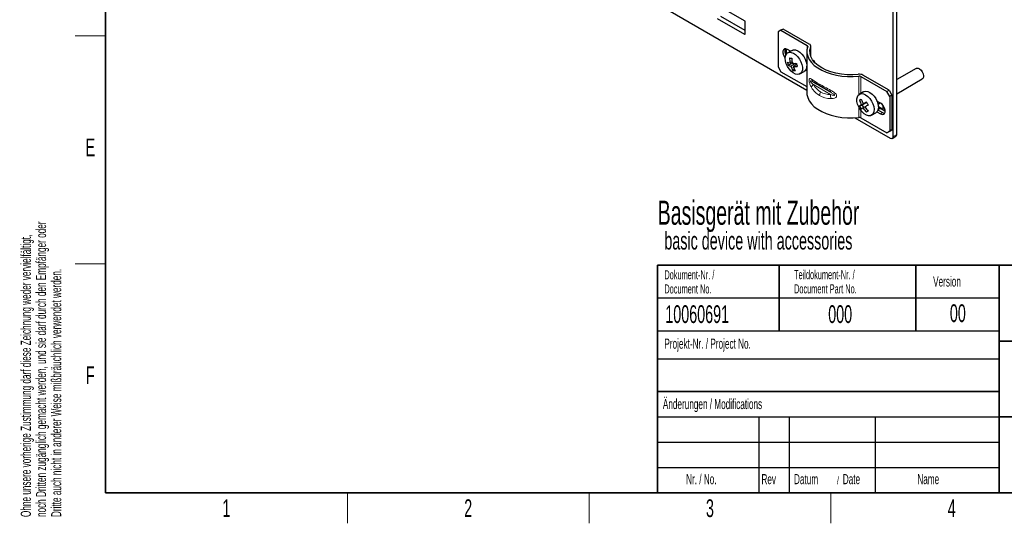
# Paper-space layout 'Blatt4' of a CAD drawing. Header units: millimetres. Extents: x 5 to 418, y 2 to 292.
# Tile 1 of 58: x 9 to 203, y 6 to 105. Entities that reach past the tile are written whole.
import ezdxf

# ---------------------------------------------------------------- set-up
doc = ezdxf.new("R2010")
doc.units = ezdxf.units.MM
doc.layers.add('SLD-0', color=7, linetype='Continuous')
doc.styles.add('SLDTEXTSTYLE0', font='TXT', dxfattribs={"width": 0.605})

# ---------------------------------------------------------------- blocks, each defined once
blk = doc.blocks.new('SW_NOTE_0_58')
at = {"layer": 'SLD-0', "color": 0, "attachment_point": 1, "style": 'SLDTEXTSTYLE0'}
for s, insert, char_height in [('Basisgerät mit Zubehör', (0, 6.14), 4.7625), ('basic device with accessories', (1.31, -0.02), 3.5)]:
    blk.add_mtext(s, dxfattribs=dict(at, insert=insert, char_height=char_height))
blk = doc.blocks.new('SW_NOTE_0_60')
at = {"layer": 'SLD-0', "color": 0, "char_height": 2, "attachment_point": 1, "rotation": 90, "style": 'SLDTEXTSTYLE0'}
for s, insert in [('noch Dritten zugänglich gemacht werden, und sie darf durch den Empfänger oder', (0.42, 0)), ('Ohne unsere vorherige Zustimmung darf diese Zeichnung weder vervielfältigt,', (-2.58, 0)), ('Dritte auch nicht in anderer Weise mißbräuchlich verwendet werden.', (3.42, 0))]:
    blk.add_mtext(s, dxfattribs=dict(at, insert=insert))
blk = doc.blocks.new('SW_NOTE_0_61')
at = {"layer": 'SLD-0', "color": 0, "attachment_point": 1, "style": 'SLDTEXTSTYLE0'}
for s, insert, char_height in [('Datum', (0, 2.58), 2), ('/', (8.48, 2.08), 1.5), ('Date', (9.64, 2.58), 2)]:
    blk.add_mtext(s, dxfattribs=dict(at, insert=insert, char_height=char_height))
blk = doc.blocks.new('SW_NOTE_0_63')
at = {"layer": 'SLD-0', "color": 0, "char_height": 1.8, "attachment_point": 1, "style": 'SLDTEXTSTYLE0'}
for s, insert in [('Teildokument-Nr. /', (0, 2.32)), ('Document Part No.', (0, -0.48))]:
    blk.add_mtext(s, dxfattribs=dict(at, insert=insert))
blk = doc.blocks.new('SW_NOTE_0_64')
at = {"layer": 'SLD-0', "color": 0, "char_height": 1.8, "attachment_point": 1, "style": 'SLDTEXTSTYLE0'}
for s, insert in [('Dokument-Nr. /', (0, 2.32)), ('Document No.', (0, -0.48))]:
    blk.add_mtext(s, dxfattribs=dict(at, insert=insert))

psp = doc.layouts.new('Blatt4')

# ---------------------------------------------------------------- linework, layer by layer
at = {"color": 7, "linetype": 'Continuous', "lineweight": 25}
for p, q in [((131.76, 110.48), (164.49, 91.58)), ((181.54, 82.39), (181.54, 110.19)), ((182.24, 82.8), (182.24, 110.6)), ((152.18, 105.25), (148.19, 107.55)), ((146.8, 105.71), (152.18, 102.61)), ((152.32, 103.34), (147.51, 106.12)), ((152.32, 102.69), (152.32, 105.01)), ((159.38, 103.37), (158.81, 103.04)), ((159.8, 103.61), (159.38, 103.37)), ((159.38, 103.37), (164.55, 100.38)), ((164.97, 100.63), (159.8, 103.61)), ((158.81, 103.04), (158.81, 96.18)), ((160.41, 99.71), (160.41, 98.59)), ((161.29, 99.24), (160.65, 99.61)), ((161.57, 99.4), (160.72, 98.92)), ((161.11, 99.14), (161.11, 99.34)), ((164.49, 99.2), (164.49, 91.04)), ((165.27, 98.25), (165.27, 100.22)), ((165.92, 97.32), (165.69, 97.45)), ((158.81, 96.18), (159.38, 95.2)), ((160.8, 96.48), (161.3, 96.77)), ((161.57, 97.15), (161.18, 96.92)), ((161.3, 96.77), (161.25, 96.97)), ((161.3, 96.77), (161.78, 96.85)), ((162.27, 96.84), (161.35, 96.31)), ((162.05, 95.64), (161.73, 95.46)), ((162.48, 96.64), (161.8, 96.24)), ((162.46, 96.7), (162.44, 96.62)), ((166.06, 97), (166.06, 97.07)), ((186.09, 95.84), (182.24, 93.63)), ((159.38, 95.2), (164.49, 92.25)), ((163.12, 94.76), (163.97, 95.25)), ((175.13, 94.27), (180.31, 91.28)), ((180.73, 91.53), (175.56, 94.52)), ((182.24, 90.85), (187.29, 93.77)), ((169.19, 91.14), (165.8, 93.1)), ((180.31, 91.28), (180.73, 91.53)), ((180.73, 91.53), (181.3, 90.55)), ((175.71, 91.24), (174.87, 90.75)), ((174.9, 89.57), (175.24, 89.77)), ((180.87, 90.31), (180.31, 91.28)), ((181.3, 90.55), (180.87, 90.31)), ((180.87, 90.31), (180.87, 83.45)), ((181.3, 90.55), (181.3, 83.69)), ((174.91, 88.39), (175.42, 88.68)), ((176.27, 89.18), (175.29, 88.61)), ((175.42, 88.68), (176.27, 89.18)), ((175.75, 88.1), (175.42, 88.68)), ((176.26, 89.18), (175.62, 88.81)), ((175.97, 88.22), (175.63, 88.03)), ((179.03, 89), (178.34, 89.4)), ((178.52, 88.85), (178.8, 89)), ((178.53, 87.65), (179.46, 87.12)), ((179.17, 87.99), (178.6, 88.32)), ((178.93, 87.95), (178.61, 87.76)), ((179.03, 88), (178.93, 87.95)), ((179.95, 87.39), (179.12, 87.87)), ((179.33, 87.75), (179.29, 87.85)), ((179.52, 88.55), (179.52, 87.64)), ((179.72, 87.53), (179.93, 87.65)), ((173.98, 86.1), (180.97, 82.07)), ((175.13, 86.11), (180.31, 83.12)), ((177.26, 86.59), (178.11, 87.08)), ((178.34, 87.28), (179.03, 86.88)), ((179.95, 87.5), (179.86, 87.44)), ((181.3, 83.69), (180.73, 83.36)), ((180.87, 83.45), (181.3, 83.69)), ((180.31, 83.12), (180.87, 83.45)), ((180.73, 83.36), (180.31, 83.12)), ((181.37, 82.03), (182.08, 82.43))]:
    psp.add_line(p, q, dxfattribs=at)
at = {"color": 7, "linetype": 'Continuous', "lineweight": 18}
for p, q in [((152.32, 102.69), (152.18, 102.61)), ((164.55, 100.38), (164.55, 99.77)), ((165.25, 100.11), (165.25, 98.3)), ((174.77, 94.33), (174.77, 90.69)), ((175.13, 94.27), (175.13, 90.91)), ((169.19, 90.68), (165.8, 92.64)), ((174.77, 88.15), (174.77, 86.17)), ((175.13, 87.58), (175.13, 86.11)), ((178.61, 87.76), (178.57, 87.78)), ((178.61, 88.24), (179.03, 88)), ((178.93, 87.83), (178.93, 87.95)), ((179.91, 87.76), (179.61, 87.59)), ((179.46, 87.12), (179.03, 86.88)), ((182.24, 82.8), (181.54, 82.39))]:
    psp.add_line(p, q, dxfattribs=at)
at = {"color": 7, "linetype": 'Continuous', "lineweight": 25, "flags": 128}
for points in [[(160.65, 99.61), (160.33, 99.73), (160.06, 99.7), (159.85, 99.54), (159.74, 99.26), (159.74, 98.89), (159.85, 98.48), (160.06, 98.08), (160.23, 97.85)], [(161.57, 99.4), (161.88, 99.51), (162.27, 99.49), (162.69, 99.33), (163.11, 99.05), (163.51, 98.66), (163.87, 98.18), (164.16, 97.65), (164.36, 97.1)], [(164.66, 100.17), (164.51, 99.53), (164.51, 98.88), (164.66, 98.24), (164.95, 97.61), (165.38, 97.01), (165.94, 96.45), (166.63, 95.93), (167.42, 95.47), (168.32, 95.08), (169.29, 94.75), (170.33, 94.5), (171.42, 94.33), (172.53, 94.25), (173.66, 94.25), (174.77, 94.33)], [(174.65, 94.67), (173.54, 94.59), (172.42, 94.6), (171.31, 94.7), (170.24, 94.89), (169.22, 95.16), (168.28, 95.51), (167.44, 95.94), (166.7, 96.43), (166.09, 96.97), (165.62, 97.56), (165.29, 98.18), (165.12, 98.82), (165.11, 99.46), (165.25, 100.11)], [(163.51, 96.62), (163.61, 96.08), (163.6, 95.59), (163.49, 95.18), (163.28, 94.88), (162.99, 94.7), (162.62, 94.65), (162.22, 94.74), (161.79, 94.96), (161.38, 95.3), (160.99, 95.73), (160.67, 96.24), (160.42, 96.78), (160.27, 97.33), (160.23, 97.85), (160.29, 98.3), (160.45, 98.66), (160.7, 98.9), (161.03, 99.02), (161.42, 99), (161.84, 98.84), (162.27, 98.56), (162.67, 98.17), (163.02, 97.69), (163.31, 97.16), (163.51, 96.62)], [(164.36, 97.1), (164.46, 96.57), (164.45, 96.08), (164.34, 95.67), (164.13, 95.37), (163.97, 95.25)], [(186.09, 95.84), (186.2, 95.89), (186.46, 95.88), (186.75, 95.74), (187.04, 95.49), (187.28, 95.16)], [(187.28, 95.16), (187.45, 94.79), (187.53, 94.41), (187.51, 94.09), (187.39, 93.85), (187.29, 93.77)], [(164.49, 91.04), (164.51, 90.71), (164.66, 90.07), (164.95, 89.44), (165.38, 88.84), (165.94, 88.28), (166.63, 87.77), (167.42, 87.31), (168.32, 86.91), (169.29, 86.59), (170.33, 86.34), (171.42, 86.17), (172.53, 86.08), (173.66, 86.08), (174.77, 86.17)], [(177.25, 89.38), (177.52, 88.85), (177.69, 88.3), (177.76, 87.77), (177.72, 87.3), (177.58, 86.92), (177.35, 86.65), (177.03, 86.5), (176.65, 86.5), (176.24, 86.62), (175.81, 86.88), (175.4, 87.25), (175.04, 87.71), (174.73, 88.23), (174.51, 88.78), (174.39, 89.32), (174.37, 89.82), (174.46, 90.25), (174.65, 90.58), (174.93, 90.79), (175.28, 90.86), (175.68, 90.8), (176.1, 90.61), (176.52, 90.29), (176.92, 89.88), (177.25, 89.38)], [(175.71, 91.24), (175.78, 91.27), (176.13, 91.35), (176.53, 91.29), (176.95, 91.1), (177.37, 90.78), (177.76, 90.37), (178.1, 89.87)], [(178.1, 89.87), (178.36, 89.33), (178.54, 88.79), (178.61, 88.26), (178.57, 87.79), (178.43, 87.41), (178.19, 87.14), (178.11, 87.08)], [(178.61, 87.76), (178.58, 87.74), (178.55, 87.71)], [(179.03, 86.88), (179.35, 86.76), (179.62, 86.78), (179.83, 86.95), (179.94, 87.23), (179.94, 87.6), (179.83, 88.01), (179.62, 88.41), (179.35, 88.75), (179.03, 89)], [(179.46, 87.12), (179.77, 87), (179.86, 87)]]:
    psp.add_lwpolyline(points, dxfattribs=at)
at = {"color": 7, "linetype": 'Continuous', "lineweight": 25}
for centre, radius, start, end in [((152.01, 104.99), 0.307, 2.6055, 57.3945), ((152.23, 102.68), 0.0873, 230.7967, 9.214), ((161.57, 99.26), 1.41, 160.033, 211.4316), ((164.48, 100.21), 0.18, 347.0085, 68.4311), ((164.81, 100.21), 0.451, 347.0085, 68.4311), ((161.84, 101.93), 4.08, 258.8744, 265.2525), ((166.98, 98.16), 5.93, 182.2203, 191.9818), ((167.43, 98.09), 5.93, 182.2203, 191.9818), ((165.76, 97.06), 0.307, 2.6055, 57.3945), ((161.6, 99.25), 2.36, 245.7439, 259.5966), ((165.69, 98.16), 5.17, 191.8783, 198.9853), ((161.77, 98.63), 2.36, 245.7439, 259.5966), ((165.8, 97.82), 4.71, 198.7417, 210.1341), ((162.18, 103.52), 6.68, 265.2305, 272.1447), ((162.52, 99.46), 4.08, 258.8744, 265.2525), ((166.25, 97.76), 4.71, 198.7417, 210.1341), ((162.35, 102.9), 6.68, 265.2305, 272.1447), ((167.49, 97.91), 5.17, 191.8783, 198.9853), ((174.86, 93.17), 1.52, 62.4998, 97.6351), ((174.85, 93.73), 0.607, 62.4998, 97.6351), ((239.16, -17.6), 124.95, 120.766, 120.946), ((180.41, 91.22), 5.75, 196.7094, 206.9869), ((180.75, 91.42), 5.75, 196.7094, 206.9869), ((201.13, 45.45), 50.31, 120.9031, 121.4017), ((179.94, 90.93), 5.63, 206.8244, 213.7428), ((201.47, 44.86), 50.31, 120.9031, 121.4017), ((301.05, -121.86), 245.18, 120.5941, 120.7671), ((180.44, 91.22), 5.78, 213.5828, 223.8306), ((301.39, -122.44), 245.18, 120.5941, 120.7671), ((180.78, 91.42), 5.78, 213.5828, 223.8306), ((181.29, 91.74), 5.63, 206.8244, 213.7428), ((178.55, 89.22), 0.431, 267.4924, 335.8776), ((174.85, 85.57), 0.607, 62.4998, 97.6351), ((240.53, -19.95), 124.95, 120.766, 120.946), ((181.19, 82.34), 0.349, 230.7967, 9.214), ((181.85, 82.76), 0.394, 305.0133, 6.2988)]:
    psp.add_arc(centre, radius, start, end, dxfattribs=at)
at = {"color": 7, "linetype": 'Continuous', "lineweight": 18}
for centre, radius, start, end in [((166.22, 93.81), 0.826, 186.9515, 239.006), ((166.42, 91.78), 1.07, 125.7529, 162.652), ((167.51, 92.69), 0.503, 174.3796, 234.302), ((169.59, 91.26), 0.416, 146.2553, 196.5833), ((168.45, 90.43), 1.44, 148.8563, 178.0435), ((170.99, 90.39), 1.81, 170.9012, 196.5984)]:
    psp.add_arc(centre, radius, start, end, dxfattribs=at)
for centre, major_axis, ratio, start_param, end_param in [((173.09, 90.04), (8.6, -4.4), 0.053155, 3.632477, 3.954203), ((173.09, 100.2), (6.29, 9.59), 0.611729, 2.854781, 3.176507), ((172.59, 89.18), (7.6, -4.39), 0.00007, 2.356235, 2.677962), ((172.59, 100.49), (5.37, 9.31), 0.577335, 2.819907, 3.141633), ((173.09, 90.04), (8.6, -4.4), 0.053155, 3.954203, 4.27593), ((172.59, 89.18), (7.6, -4.39), 0.00007, 2.034508, 2.356235), ((173.09, 100.2), (6.29, 9.59), 0.611729, 3.176507, 3.498234), ((172.59, 100.49), (5.37, 9.31), 0.577335, 3.141633, 3.46336)]:
    psp.add_ellipse(centre, major_axis=major_axis, ratio=ratio, start_param=start_param, end_param=end_param, dxfattribs=at)
at = {"color": 7, "linetype": 'Continuous', "lineweight": 25}
for centre, major_axis, ratio, start_param, end_param in [((179.06, 87.63), (-0.118, 0.315), 0.431648, 5.112062, 6.35548), ((179.13, 87.76), (-0.068, 0.253), 0.688236, 4.893931, 6.464728)]:
    psp.add_ellipse(centre, major_axis=major_axis, ratio=ratio, start_param=start_param, end_param=end_param, dxfattribs=at)
at = {"color": 7, "linetype": 'Continuous', "lineweight": 18}
for points, knots in [([(165.4, 92.09), (165.29, 92.29), (165.14, 92.57), (165.01, 93.01), (164.95, 93.3), (164.93, 93.54), (164.94, 93.7), (164.99, 93.82), (165.1, 93.87), (165.25, 93.81), (165.37, 93.73), (165.4, 93.71)], [0, 0, 0, 0, 0.235359, 0.333351, 0.428653, 0.494322, 0.559921, 0.626268, 0.737917, 0.933581, 1, 1, 1, 1]), ([(165.8, 93.1), (165.63, 93.2), (165.43, 93.32), (165.23, 93.37), (165.19, 93.36), (165.18, 93.34), (165.18, 93.32), (165.18, 93.3), (165.19, 93.27), (165.22, 93.21), (165.38, 93), (165.58, 92.82), (165.76, 92.67), (165.8, 92.64)], [0, 0, 0, 0, 0.375493, 0.444044, 0.478592, 0.49035, 0.499656, 0.50898, 0.521206, 0.542802, 0.610957, 0.920589, 1, 1, 1, 1]), ([(169.25, 91.49), (169.47, 91.36), (169.8, 91.18), (170.16, 90.87), (170.32, 90.64), (170.38, 90.43), (170.35, 90.25), (170.21, 90.08), (169.92, 89.92), (169.56, 89.87), (169.31, 89.87), (169.25, 89.87)], [0, 0, 0, 0, 0.235359, 0.333351, 0.428653, 0.494322, 0.559921, 0.626268, 0.737917, 0.933581, 1, 1, 1, 1]), ([(169.19, 90.68), (169.4, 90.6), (169.65, 90.51), (169.9, 90.5), (169.96, 90.51), (169.98, 90.53), (169.98, 90.55), (169.98, 90.57), (169.96, 90.6), (169.92, 90.66), (169.71, 90.84), (169.45, 90.99), (169.24, 91.11), (169.19, 91.14)], [0, 0, 0, 0, 0.375493, 0.444044, 0.478592, 0.49035, 0.499656, 0.50898, 0.521206, 0.542802, 0.610957, 0.920589, 1, 1, 1, 1])]:
    psp.add_open_spline(points, degree=3, knots=knots, dxfattribs=at)
at = {"layer": 'SLD-0', "lineweight": 35}
for p, q in [((26, 282.5), (26, 12)), ((135, 57), (408, 57)), ((135, 57), (135, 12)), ((159, 57), (159, 44)), ((186, 57), (186, 44)), ((202.5, 57), (202.5, 12)), ((202.5, 42), (259, 42)), ((135, 32), (202.5, 32)), ((202.5, 27), (259, 27)), ((26, 12), (408, 12)), ((135, 12), (408, 12))]:
    psp.add_line(p, q, dxfattribs=at)
at = {"layer": 'SLD-0', "lineweight": 18}
for p, q in [((20, 102.25), (26, 102.25)), ((20, 57.25), (26, 57.25)), ((73.75, 6), (73.75, 12)), ((121.5, 6), (121.5, 12)), ((169.25, 6), (169.25, 12))]:
    psp.add_line(p, q, dxfattribs=at)
at = {"layer": 'SLD-0'}
for p, q in [((135, 50.5), (202.5, 50.5)), ((135, 38.5), (202.5, 38.5)), ((135, 27), (202.5, 27)), ((155, 27), (155, 12)), ((161, 27), (161, 12)), ((178, 27), (178, 12)), ((135, 22), (202.5, 22)), ((135, 17), (202.5, 17))]:
    psp.add_line(p, q, dxfattribs=at)
at = {"layer": 'SLD-0', "lineweight": 25}
psp.add_line((135, 44), (202.5, 44), dxfattribs=at)

# ---------------------------------------------------------------- block references
at = {"layer": 'SLD-0'}
for name, p in [('SW_NOTE_0_60', (11.81, 7.24)), ('SW_NOTE_0_64', (136.35, 53.67)), ('SW_NOTE_0_63', (161.96, 53.69)), ('SW_NOTE_0_61', (161.95, 13.15))]:
    psp.add_blockref(name, p, dxfattribs=at)
at = {"layer": 'SLD-0', "color": 7}
psp.add_blockref('SW_NOTE_0_58', (135.03, 63.59), dxfattribs=at)

# ---------------------------------------------------------------- texts
at = {"layer": 'SLD-0', "style": 'SLDTEXTSTYLE0'}
for s, insert, char_height, attachment_point in [('E', (22.98, 82), 3.5, 2), ('Version', (189.43, 54.76), 2, 1), ('10060691', (136.53, 49.06), 3.5, 1), ('000', (168.71, 49.06), 3.5, 1), ('00', (194.31, 49.25), 3.5, 2), ('Projekt-Nr. / Project No.', (136.35, 42.48), 2, 1), ('F', (22.95, 37), 3.5, 2), ('Änderungen / Modifications', (136.05, 30.56), 2, 1), ('Nr. / No.', (140.64, 15.72), 2, 1), ('Rev', (155.52, 15.72), 2, 1), ('Name', (186.31, 15.73), 2, 1), ('1', (49.85, 10.74), 3.5, 2), ('2', (97.6, 10.74), 3.5, 2), ('3', (145.35, 10.74), 3.5, 2), ('4', (193.1, 10.74), 3.5, 2)]:
    psp.add_mtext(s, dxfattribs=dict(at, insert=insert, char_height=char_height, attachment_point=attachment_point))

doc.saveas('drawing.dxf')
